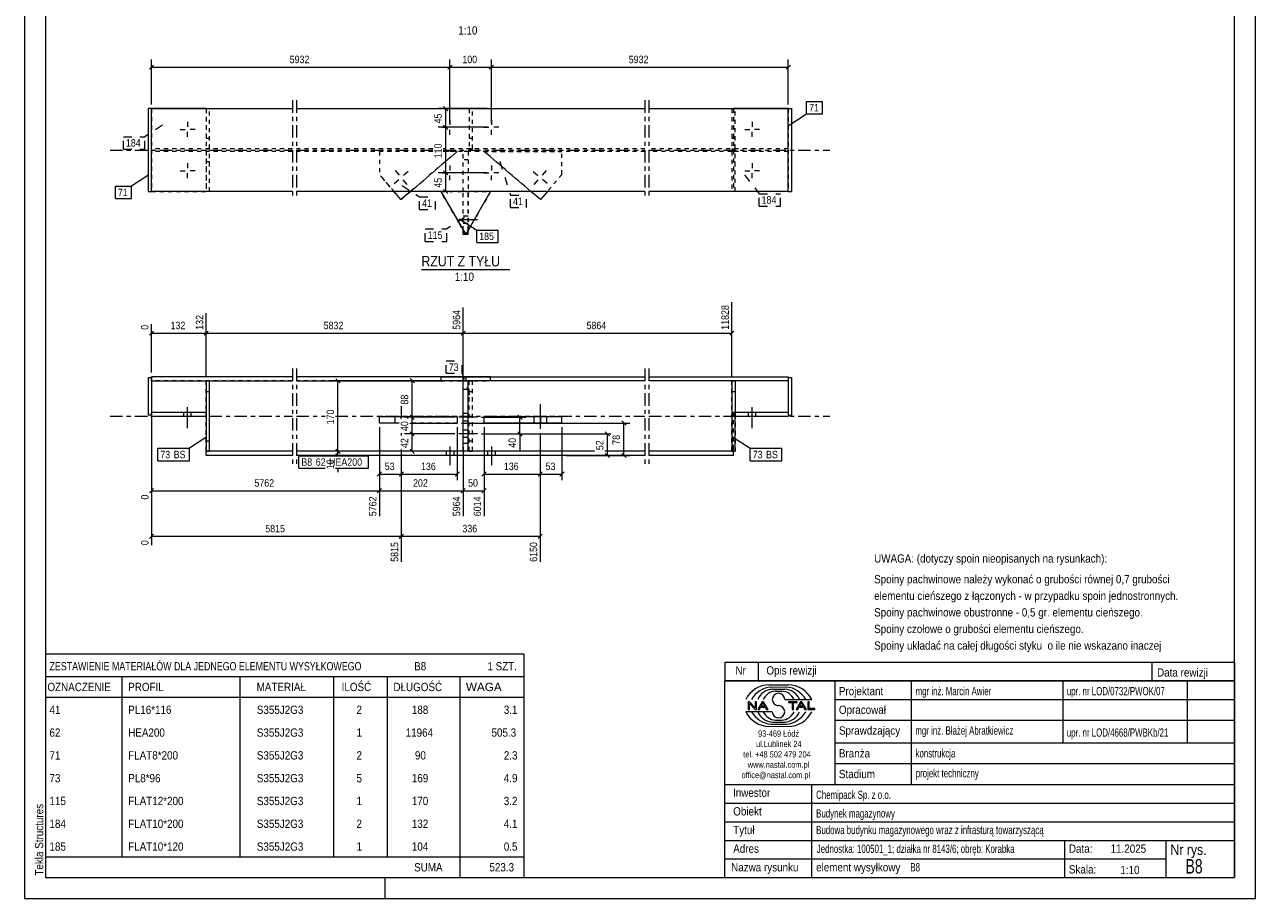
# Model space of a CAD drawing. Header units: millimetres. Extents: x 0 to 297, y 0 to 420.
# Tile 1 of 2: x 0 to 297, y 0 to 211. Entities that reach past the tile are written whole.
import ezdxf

# ---------------------------------------------------------------- set-up
doc = ezdxf.new("R2010")
doc.units = ezdxf.units.MM
for name, pattern in [('XKITLINE00', [0]), ('XKITLINE01', [4, 1, -1, 1, -1]), ('XKITLINE02', [4, 2, -2]), ('XKITLINE03', [6, 3, -1, 1, -1])]:
    doc.linetypes.add(name, pattern=pattern)
for name, color, linetype, lineweight in [('Arkusz rysunku', 3, 'Continuous', 0), ('Element', 2, 'Continuous', 0), ('Inny typ obiektu', 7, 'Continuous', 0), ('Wymiar', 4, 'Continuous', 0), ('Znak elementu', 2, 'Continuous', 0), ('Śruba', 3, 'Continuous', 0)]:
    doc.layers.add(name, color=color, linetype=linetype, lineweight=lineweight)
doc.styles.add('ARIAL', font='ARIAL.TTF')

msp = doc.modelspace()

# ---------------------------------------------------------------- linework, layer by layer
at = {"layer": 'Arkusz rysunku', "linetype": 'XKITLINE00', "lineweight": 0}
for p, q in [((0, 420), (0, 0)), ((297, 0), (297, 420)), ((5, 415), (5, 5)), ((292, 5), (292, 415)), ((5, 5), (292, 5)), ((87, 0), (87, 5)), ((0, 0), (297, 0))]:
    msp.add_line(p, q, dxfattribs=at)
at = {"layer": 'Element', "linetype": 'XKITLINE00', "lineweight": 0}
for p, q in [((30.62, 190.52), (29.82, 190.52)), ((29.82, 190.52), (29.82, 170.52)), ((30.62, 170.52), (30.62, 190.52)), ((30.62, 190.52), (64.62, 190.52)), ((43.82, 190.52), (30.62, 190.52)), ((65.62, 190.52), (149.67, 190.52)), ((150.67, 190.52), (184.27, 190.52)), ((184.27, 190.52), (171.07, 190.52)), ((184.27, 170.52), (184.27, 190.52)), ((184.27, 190.52), (185.07, 190.52)), ((185.07, 190.52), (185.07, 170.52)), ((29.82, 170.52), (30.62, 170.52)), ((64.62, 170.52), (30.62, 170.52)), ((149.67, 170.52), (65.62, 170.52)), ((90.82, 168.56), (89.15, 170.52)), ((93.1, 170.52), (90.82, 168.56)), ((100.44, 170.51), (100.44, 170.52)), ((100.45, 170.51), (100.44, 170.52)), ((100.44, 170.51), (106.44, 160.14)), ((112.44, 170.51), (100.44, 170.51)), ((105.84, 170.51), (105.84, 170.52)), ((106.44, 160.14), (112.44, 170.51)), ((107.04, 170.51), (107.04, 170.52)), ((112.44, 170.51), (112.44, 170.52)), ((112.44, 170.52), (112.44, 170.51)), ((124.47, 168.56), (122.19, 170.52)), ((126.14, 170.52), (124.47, 168.56)), ((184.27, 170.52), (150.67, 170.52)), ((184.27, 170.52), (185.07, 170.52)), ((90.82, 168.56), (90.82, 168.56)), ((124.47, 168.56), (124.47, 168.56)), ((105.84, 160.19), (105.84, 161.18)), ((107.04, 160.19), (107.04, 161.18)), ((106.41, 160.19), (105.84, 160.19)), ((107.04, 160.19), (106.47, 160.19)), ((30.62, 125.55), (29.82, 125.55)), ((29.82, 125.55), (29.82, 116.55)), ((30.62, 124.85), (30.62, 125.85)), ((64.62, 125.85), (30.62, 125.85)), ((30.62, 125.55), (30.62, 116.55)), ((30.62, 124.85), (64.62, 124.85)), ((44.62, 124.8), (43.82, 124.8)), ((43.82, 124.8), (43.82, 117.26)), ((44.62, 107.9), (44.62, 124.8)), ((100.44, 125.85), (65.62, 125.85)), ((65.62, 124.85), (100.44, 124.85)), ((112.44, 125.85), (100.44, 125.85)), ((100.44, 125.85), (106.44, 125.82)), ((112.44, 125.85), (100.44, 125.85)), ((100.44, 125.85), (100.44, 124.85)), ((105.84, 124.83), (100.44, 124.85)), ((105.84, 107.85), (105.84, 124.85)), ((105.84, 124.85), (106.42, 124.85)), ((106.44, 124.82), (106.42, 124.82)), ((106.44, 125.82), (112.44, 125.85)), ((106.44, 125.82), (106.44, 124.82)), ((106.44, 124.82), (106.47, 124.82)), ((106.47, 124.85), (107.04, 124.85)), ((112.44, 124.85), (107.04, 124.83)), ((107.04, 107.85), (107.04, 124.85)), ((112.44, 124.85), (112.44, 125.85)), ((112.45, 125.85), (149.67, 125.85)), ((149.67, 124.85), (112.45, 124.85)), ((150.67, 125.85), (184.27, 125.85)), ((184.27, 124.85), (150.67, 124.85)), ((170.67, 124.8), (170.67, 107.9)), ((171.47, 124.8), (170.67, 124.8)), ((171.47, 124.8), (171.47, 117.26)), ((184.27, 125.85), (184.27, 124.85)), ((185.07, 125.55), (184.27, 125.55)), ((184.27, 125.55), (184.27, 116.55)), ((185.07, 125.55), (185.07, 116.55)), ((30.62, 116.55), (29.82, 116.55)), ((30.62, 116.26), (30.62, 117.26)), ((30.62, 117.26), (43.82, 117.26)), ((43.82, 116.26), (30.62, 116.26)), ((43.82, 117.26), (43.82, 116.26)), ((43.82, 116.26), (43.82, 107.9)), ((85.62, 116.26), (85.62, 116.26)), ((85.62, 116.26), (90.82, 116.26)), ((85.62, 114.66), (85.62, 116.26)), ((90.82, 116.26), (104.42, 116.26)), ((90.82, 116.26), (90.82, 115.77)), ((104.42, 116.26), (104.42, 114.66)), ((110.87, 116.26), (124.47, 116.26)), ((110.87, 114.66), (110.87, 116.26)), ((124.47, 116.26), (129.67, 116.26)), ((124.47, 116.26), (124.47, 114.66)), ((129.67, 116.26), (129.67, 116.26)), ((129.67, 114.66), (129.67, 116.26)), ((171.07, 117.26), (171.07, 116.26)), ((171.07, 117.26), (184.27, 117.26)), ((184.27, 116.26), (171.07, 116.26)), ((171.47, 107.9), (171.47, 116.26)), ((184.27, 117.26), (184.27, 116.26)), ((184.27, 116.55), (185.07, 116.55)), ((90.41, 114.66), (85.62, 114.66)), ((90.41, 114.66), (85.62, 114.66)), ((92.93, 114.66), (104.42, 114.66)), ((124.47, 114.66), (110.87, 114.66)), ((129.67, 114.66), (124.47, 114.66)), ((129.67, 114.66), (124.47, 114.66)), ((43.82, 106.85), (43.82, 107.9)), ((43.82, 107.9), (44.62, 107.9)), ((64.62, 107.85), (43.82, 107.85)), ((105.84, 107.85), (65.62, 107.85)), ((107.04, 107.85), (105.84, 107.85)), ((137.5, 107.85), (107.04, 107.85)), ((149.67, 107.85), (140.02, 107.85)), ((171.07, 107.85), (150.67, 107.85)), ((170.67, 107.9), (171.47, 107.9)), ((171.07, 106.85), (171.07, 107.9)), ((64.62, 106.85), (43.82, 106.85)), ((149.67, 106.85), (65.62, 106.85)), ((171.07, 106.85), (150.67, 106.85))]:
    msp.add_line(p, q, dxfattribs=at)
at = {"layer": 'Element', "linetype": 'XKITLINE01', "lineweight": 0}
for p, q in [((30.62, 190.52), (30.62, 170.52)), ((30.62, 170.52), (30.62, 190.52)), ((43.82, 190.52), (43.82, 170.52)), ((43.82, 190.52), (43.82, 170.52)), ((44.62, 190.44), (43.82, 190.44)), ((43.82, 190.44), (43.82, 180.84)), ((44.62, 180.84), (44.62, 190.44)), ((108.05, 190.44), (107.25, 190.44)), ((107.25, 190.44), (107.25, 180.84)), ((108.05, 180.84), (108.05, 190.44)), ((171.47, 190.44), (170.67, 190.44)), ((170.67, 190.44), (170.67, 180.84)), ((171.07, 190.52), (171.07, 170.52)), ((171.07, 190.52), (171.07, 170.52)), ((171.47, 180.84), (171.47, 190.44)), ((184.27, 190.52), (184.27, 170.52)), ((184.27, 190.52), (184.27, 170.52)), ((44.62, 183.34), (43.82, 183.34)), ((108.05, 183.34), (107.25, 183.34)), ((171.47, 183.34), (170.67, 183.34)), ((64.62, 180.84), (30.62, 180.84)), ((64.62, 180.19), (30.62, 180.19)), ((43.82, 180.84), (44.62, 180.84)), ((44.62, 180.19), (43.82, 180.19)), ((43.82, 180.19), (43.82, 170.59)), ((44.62, 170.59), (44.62, 180.19)), ((98.5, 180.84), (65.62, 180.84)), ((98.5, 180.19), (65.62, 180.19)), ((98.5, 180.19), (85.62, 180.19)), ((85.62, 180.19), (85.62, 174.64)), ((98.5, 180.19), (85.62, 180.19)), ((90.82, 168.56), (104.42, 180.19)), ((104.42, 180.19), (93.1, 170.52)), ((149.67, 180.84), (101.02, 180.84)), ((149.67, 180.19), (101.02, 180.19)), ((104.42, 180.19), (101.02, 180.19)), ((104.42, 180.19), (101.02, 180.19)), ((104.42, 180.19), (104.42, 180.19)), ((107.04, 180.19), (105.84, 180.19)), ((105.84, 170.52), (105.84, 180.19)), ((107.04, 180.19), (107.04, 160.19)), ((107.25, 180.84), (108.05, 180.84)), ((110.87, 180.19), (129.67, 180.19)), ((122.19, 170.52), (110.87, 180.19)), ((110.87, 180.19), (110.87, 180.19)), ((110.87, 180.19), (129.67, 180.19)), ((124.47, 168.56), (110.87, 180.19)), ((129.67, 174.64), (129.67, 180.19)), ((184.27, 180.84), (150.67, 180.84)), ((170.67, 180.19), (150.67, 180.19)), ((170.67, 180.84), (171.47, 180.84)), ((184.27, 180.19), (170.67, 180.19)), ((171.47, 180.19), (170.67, 180.19)), ((170.67, 180.19), (170.67, 170.59)), ((171.47, 170.59), (171.47, 180.19)), ((44.62, 177.69), (43.82, 177.69)), ((107.04, 178.19), (105.84, 178.19)), ((171.47, 177.69), (170.67, 177.69)), ((89.15, 170.52), (85.62, 174.64)), ((90.82, 168.56), (85.62, 174.64)), ((129.67, 174.64), (124.47, 168.56)), ((129.67, 174.64), (126.14, 170.52)), ((30.62, 170.52), (43.82, 170.52)), ((43.82, 170.59), (44.62, 170.59)), ((100.44, 170.52), (112.44, 170.52)), ((106.44, 160.14), (100.45, 170.51)), ((105.84, 161.18), (105.84, 170.51)), ((112.44, 170.51), (106.44, 160.14)), ((107.04, 161.18), (107.04, 170.51)), ((170.67, 170.59), (171.47, 170.59)), ((184.27, 170.52), (171.07, 170.52)), ((106.41, 160.19), (106.47, 160.19)), ((106.47, 160.19), (106.41, 160.19)), ((106.44, 160.14), (106.44, 160.14)), ((30.62, 125.85), (30.62, 117.26)), ((64.62, 124.85), (30.62, 124.85)), ((44.62, 124.8), (43.82, 124.8)), ((43.82, 107.9), (43.82, 124.8)), ((44.62, 107.9), (44.62, 124.8)), ((112.45, 124.85), (65.62, 124.85)), ((100.44, 125.85), (100.44, 125.85)), ((100.44, 125.85), (149.67, 125.85)), ((100.44, 124.85), (112.44, 124.85)), ((106.42, 124.82), (105.84, 124.83)), ((106.44, 124.85), (106.42, 124.85)), ((106.42, 124.85), (107.04, 124.85)), ((106.44, 124.85), (106.47, 124.85)), ((107.04, 124.83), (106.47, 124.82)), ((108.05, 124.8), (107.25, 124.8)), ((107.25, 107.9), (107.25, 124.8)), ((108.05, 107.9), (108.05, 124.8)), ((112.45, 125.85), (112.44, 125.85)), ((150.67, 125.85), (184.27, 125.85)), ((171.47, 124.8), (170.67, 124.8)), ((170.67, 107.9), (170.67, 124.8)), ((171.47, 124.8), (171.47, 107.9)), ((184.27, 124.85), (184.27, 117.26)), ((43.82, 122.3), (44.62, 122.3)), ((43.82, 122.3), (44.62, 122.3)), ((105.84, 122.85), (107.04, 122.85)), ((107.25, 122.3), (108.05, 122.3)), ((170.67, 122.3), (171.47, 122.3)), ((170.67, 122.3), (171.47, 122.3)), ((30.62, 117.26), (43.82, 117.26)), ((30.62, 117.26), (43.82, 117.26)), ((43.82, 107.85), (43.82, 117.26)), ((43.82, 116.26), (43.82, 117.26)), ((104.42, 116.26), (85.62, 116.26)), ((129.67, 116.26), (110.87, 116.26)), ((171.07, 117.26), (184.27, 117.26)), ((171.07, 108.38), (171.07, 117.26)), ((171.07, 117.26), (184.27, 117.26)), ((171.47, 117.26), (171.47, 116.26)), ((171.47, 107.9), (171.47, 117.26)), ((85.62, 114.66), (85.62, 114.66)), ((104.42, 114.66), (92.93, 114.66)), ((124.47, 114.66), (110.87, 114.66)), ((129.67, 114.66), (129.67, 114.66)), ((43.82, 110.4), (44.62, 110.4)), ((43.82, 110.4), (44.62, 110.4)), ((107.25, 110.4), (108.05, 110.4)), ((170.67, 110.4), (171.47, 110.4)), ((170.67, 110.4), (171.47, 110.4)), ((43.82, 107.9), (44.62, 107.9)), ((105.84, 109.85), (107.04, 109.85)), ((107.04, 107.85), (105.84, 107.85)), ((107.25, 107.9), (108.05, 107.9)), ((170.67, 107.9), (171.47, 107.9)), ((171.07, 107.85), (171.07, 108.38))]:
    msp.add_line(p, q, dxfattribs=at)
at = {"layer": 'Element', "linetype": 'XKITLINE03', "lineweight": 0}
for p, q in [((64.62, 192.52), (64.62, 168.52)), ((65.62, 192.52), (65.62, 168.52)), ((149.67, 192.52), (149.67, 168.52)), ((150.67, 192.52), (150.67, 168.52)), ((20.62, 180.52), (64.62, 180.52)), ((65.62, 180.52), (98.5, 180.52)), ((101.02, 180.52), (149.67, 180.52)), ((150.67, 180.52), (194.27, 180.52)), ((64.62, 127.85), (64.62, 104.85)), ((65.62, 127.85), (65.62, 104.85)), ((149.67, 127.85), (149.67, 104.85)), ((150.67, 127.85), (150.67, 104.85)), ((20.62, 116.35), (64.62, 116.35)), ((65.62, 116.35), (72.5, 116.35)), ((75.02, 116.35), (149.67, 116.35)), ((150.67, 116.35), (194.27, 116.35))]:
    msp.add_line(p, q, dxfattribs=at)
at = {"layer": 'Inny typ obiektu', "linetype": 'XKITLINE00', "lineweight": 0}
for p, q in [((95.76, 151.71), (117.05, 151.71)), ((5, 59), (5, 53.5)), ((5, 59), (120.5, 59)), ((120.5, 59), (120.5, 53.5)), ((169, 57), (169, 52.5)), ((169, 57), (292, 57)), ((177, 57), (177, 52.5)), ((272, 57), (272, 52.5)), ((292, 57), (292, 52.5)), ((5, 53.5), (5, 48.5)), ((5, 53.5), (120.5, 53.5)), ((23.5, 53.5), (23.5, 48.5)), ((52, 48.5), (52, 53.5)), ((74.5, 53.5), (74.5, 48.5)), ((87.5, 53.5), (87.5, 48.5)), ((105, 53.5), (105, 48.5)), ((120.5, 53.5), (120.5, 48.5)), ((292, 52.5), (169, 52.5)), ((169, 5), (169, 52.5)), ((169, 52.5), (292, 52.5)), ((179.62, 51.49), (184.23, 51.5)), ((180.07, 50.99), (183.86, 51)), ((180.46, 50.49), (183.45, 50.49)), ((195.5, 52.5), (195.5, 27.5)), ((214, 27.5), (214, 52.5)), ((250.5, 52.5), (250.5, 37.5)), ((280.5, 52.5), (280.5, 37.5)), ((292, 52.5), (292, 5)), ((5, 48.5), (120.5, 48.5)), ((5, 48.5), (5, 43)), ((23.5, 48.5), (23.5, 43)), ((52, 43), (52, 48.5)), ((74.5, 48.5), (74.5, 43)), ((87.5, 48.5), (87.5, 43)), ((105, 48.5), (105, 43)), ((120.5, 48.5), (120.5, 43)), ((181.2, 49.98), (182.73, 49.99)), ((183.42, 47.99), (189.98, 47.99)), ((195.5, 48), (292, 48)), ((180.43, 45.01), (174, 45.01)), ((174.93, 47.44), (174.57, 47.44)), ((174.57, 47.44), (174.57, 45.56)), ((174.57, 45.56), (174.9, 45.56)), ((174.9, 47.04), (176.29, 45.56)), ((174.9, 45.56), (174.9, 47.04)), ((176.31, 45.96), (174.93, 47.44)), ((176.29, 45.56), (176.65, 45.56)), ((176.65, 47.44), (176.31, 47.44)), ((176.31, 47.44), (176.31, 45.96)), ((176.65, 45.56), (176.65, 47.44)), ((177.96, 47.44), (176.94, 45.56)), ((176.94, 45.56), (177.31, 45.56)), ((177.31, 45.56), (177.61, 46.13)), ((177.61, 46.13), (178.71, 46.13)), ((177.71, 46.33), (178.14, 47.24)), ((178.6, 46.33), (177.71, 46.33)), ((178.33, 47.44), (177.96, 47.44)), ((178.14, 47.24), (178.6, 46.33)), ((179.41, 45.56), (178.33, 47.44)), ((178.71, 46.13), (179.02, 45.56)), ((179.02, 45.56), (179.41, 45.56)), ((186.43, 47.44), (184.34, 47.44)), ((184.34, 47.44), (184.34, 47.22)), ((184.34, 47.22), (185.21, 47.22)), ((185.21, 47.22), (185.21, 45.56)), ((185.21, 45.56), (185.56, 45.56)), ((185.56, 45.56), (185.56, 47.22)), ((185.56, 47.22), (186.43, 47.22)), ((187.21, 47.44), (186.2, 45.56)), ((186.2, 45.56), (186.57, 45.56)), ((186.43, 47.22), (186.43, 47.44)), ((186.57, 45.56), (186.86, 46.13)), ((186.86, 46.13), (187.96, 46.13)), ((186.96, 46.33), (187.39, 47.24)), ((187.86, 46.33), (186.96, 46.33)), ((187.59, 47.44), (187.21, 47.44)), ((187.4, 47.24), (187.39, 47.24)), ((187.4, 47.24), (187.86, 46.33)), ((188.67, 45.56), (187.59, 47.44)), ((187.96, 46.13), (188.27, 45.56)), ((188.27, 45.56), (188.67, 45.56)), ((189.36, 47.44), (189.01, 47.44)), ((189.01, 47.44), (189.01, 45.56)), ((189.01, 45.56), (190.66, 45.56)), ((189.36, 45.78), (189.36, 47.44)), ((190.66, 45.78), (189.36, 45.78)), ((190.66, 45.56), (190.66, 45.78)), ((5, 43), (5, 37.5)), ((23.5, 43), (23.5, 37.5)), ((52, 37.5), (52, 43)), ((74.5, 43), (74.5, 37.5)), ((87.5, 43), (87.5, 37.5)), ((105, 43), (105, 37.5)), ((120.5, 43), (120.5, 37.5)), ((180.07, 42.01), (183.86, 42)), ((180.46, 42.51), (183.45, 42.51)), ((181.2, 43.02), (182.73, 43.01)), ((195.5, 43), (292, 43)), ((179.62, 41.51), (184.23, 41.5)), ((5, 37.5), (5, 32)), ((23.5, 37.5), (23.5, 32)), ((52, 32), (52, 37.5)), ((74.5, 37.5), (74.5, 32)), ((87.5, 37.5), (87.5, 32)), ((105, 37.5), (105, 32)), ((120.5, 37.5), (120.5, 32)), ((195.5, 37.5), (292, 37.5)), ((5, 32), (5, 26.5)), ((23.5, 32), (23.5, 26.5)), ((52, 26.5), (52, 32)), ((74.5, 32), (74.5, 26.5)), ((87.5, 32), (87.5, 26.5)), ((105, 32), (105, 26.5)), ((120.5, 32), (120.5, 26.5)), ((195.5, 32.5), (292, 32.5)), ((169, 27.5), (292, 27.5)), ((190, 5), (190, 27.5)), ((5, 26.5), (5, 21)), ((23.5, 26.5), (23.5, 21)), ((52, 21), (52, 26.5)), ((74.5, 26.5), (74.5, 21)), ((87.5, 26.5), (87.5, 21)), ((105, 26.5), (105, 21)), ((120.5, 26.5), (120.5, 21)), ((5, 21), (5, 15.5)), ((23.5, 21), (23.5, 15.5)), ((52, 15.5), (52, 21)), ((74.5, 21), (74.5, 15.5)), ((87.5, 21), (87.5, 15.5)), ((105, 21), (105, 15.5)), ((120.5, 21), (120.5, 15.5)), ((169, 23), (292, 23)), ((169, 18.5), (292, 18.5)), ((5, 15.5), (5, 10)), ((23.5, 15.5), (23.5, 10)), ((52, 10), (52, 15.5)), ((74.5, 15.5), (74.5, 10)), ((87.5, 15.5), (87.5, 10)), ((105, 15.5), (105, 10)), ((120.5, 15.5), (120.5, 10)), ((169, 14), (292, 14)), ((251, 5), (251, 14)), ((275.5, 5), (275.5, 14)), ((5, 10), (5, 5)), ((5, 10), (120.5, 10)), ((105, 10), (105, 5)), ((120.5, 10), (120.5, 5)), ((169, 9.5), (275.5, 9.5)), ((5, 5), (120.5, 5)), ((169, 5), (292, 5))]:
    msp.add_line(p, q, dxfattribs=at)
for centre, radius, start, end in [((179.72, 45.08), 6.42, 90.8317, 153.0136), ((180.67, 45), 6.02, 95.7347, 150.2266), ((183.22, 46.41), 4.08, 22.7023, 86.7527), ((183.24, 44.98), 6.04, 29.8256, 84.1252), ((184.25, 45.07), 6.43, 27.0191, 90.199), ((180.7, 46.42), 4.07, 93.3428, 157.3393), ((181.33, 46.6), 3.38, 92.229, 155.8008), ((181.92, 47.99), 1.49, 0.0741, 179.9259), ((181.92, 47.99), 1.49, 179.9259, 270), ((182.59, 46.6), 3.39, 24.2351, 87.5913), ((179.72, 47.92), 6.42, 206.9864, 269.1683), ((180.67, 48), 6.02, 209.7734, 264.2653), ((180.7, 46.58), 4.07, 202.6607, 266.6572), ((181.33, 46.4), 3.38, 204.1992, 267.771), ((181.92, 45.01), 1.49, 180.0741, 359.9259), ((181.92, 45), 1.49, 0.0741, 90), ((182.59, 46.4), 3.39, 272.4087, 335.7649), ((183.22, 46.59), 4.08, 273.2473, 337.2977), ((183.24, 48.02), 6.04, 275.8748, 330.1744), ((184.25, 47.93), 6.43, 269.801, 332.9809)]:
    msp.add_arc(centre, radius, start, end, dxfattribs=at)
at = {"layer": 'Wymiar', "linetype": 'XKITLINE00', "lineweight": 0}
for p, q in [((30.62, 191.52), (30.62, 202.38)), ((102.64, 187.02), (102.64, 202.38)), ((102.64, 187.02), (102.64, 202.38)), ((112.64, 187.02), (112.64, 202.38)), ((112.64, 187.02), (112.64, 202.38)), ((184.27, 191.52), (184.27, 202.38)), ((31.13, 201.03), (30.11, 200.01)), ((30.62, 200.52), (102.64, 200.52)), ((103.15, 201.03), (102.14, 200.01)), ((103.15, 201.03), (102.14, 200.01)), ((102.64, 200.52), (112.64, 200.52)), ((113.15, 201.03), (112.14, 200.01)), ((113.15, 201.03), (112.14, 200.01)), ((112.64, 200.52), (184.27, 200.52)), ((184.78, 201.03), (183.76, 200.01)), ((111.64, 190.52), (99.76, 190.52)), ((101.11, 191.03), (102.13, 190.01)), ((101.62, 186.02), (101.62, 190.52)), ((111.64, 186.02), (99.76, 186.02)), ((111.64, 186.02), (99.76, 186.02)), ((101.11, 186.53), (102.13, 185.51)), ((101.11, 186.53), (102.13, 185.51)), ((101.62, 175.02), (101.62, 186.02)), ((101.11, 175.53), (102.13, 174.51)), ((101.11, 175.53), (102.13, 174.51)), ((111.64, 175.02), (99.76, 175.02)), ((111.64, 175.02), (99.76, 175.02)), ((101.62, 170.52), (101.62, 175.02)), ((111.64, 170.52), (99.76, 170.52)), ((101.11, 171.03), (102.13, 170.01)), ((170.67, 125.8), (170.67, 143.85)), ((43.82, 125.8), (43.82, 141.18)), ((43.82, 125.8), (43.82, 141.18)), ((105.84, 123.85), (105.84, 142.51)), ((105.84, 123.85), (105.84, 142.51)), ((31.13, 136.86), (30.11, 135.84)), ((30.62, 126.85), (30.62, 138.51)), ((44.33, 136.86), (43.31, 135.84)), ((44.33, 136.86), (43.31, 135.84)), ((106.35, 136.86), (105.34, 135.84)), ((106.35, 136.86), (105.34, 135.84)), ((171.18, 136.86), (170.16, 135.84)), ((30.62, 136.35), (43.82, 136.35)), ((43.82, 136.35), (105.84, 136.35)), ((105.84, 136.35), (170.67, 136.35)), ((99.44, 124.85), (73.76, 124.85)), ((75.11, 125.36), (76.13, 124.34)), ((75.62, 107.85), (75.62, 124.85)), ((104.84, 124.85), (91.68, 124.87)), ((93.03, 125.38), (94.05, 124.36)), ((93.53, 116.07), (93.54, 124.87)), ((30.62, 116.26), (30.62, 96.2)), ((30.62, 116.26), (30.62, 85.2)), ((103.79, 116.06), (91.67, 116.07)), ((103.79, 116.06), (91.67, 116.07)), ((93.02, 116.58), (94.04, 115.56)), ((93.02, 116.58), (94.04, 115.56)), ((93.53, 112.07), (93.53, 116.07)), ((110.29, 116.06), (120.97, 116.05)), ((119.02, 116.56), (120.04, 115.54)), ((119.53, 112.05), (119.53, 116.05)), ((85.62, 113.66), (85.62, 92.19)), ((85.62, 113.66), (85.62, 92.19)), ((85.62, 113.66), (85.62, 100.91)), ((104.42, 113.66), (104.42, 100.91)), ((105.42, 114.66), (146.06, 114.66)), ((110.87, 113.66), (110.87, 92.19)), ((110.87, 113.66), (110.87, 100.91)), ((129.67, 113.66), (129.67, 100.91)), ((144.11, 115.17), (145.13, 114.15)), ((144.62, 106.85), (144.62, 114.66)), ((90.88, 112.26), (90.88, 111.66)), ((90.88, 112.26), (90.88, 111.66)), ((90.88, 112.26), (90.88, 111.66)), ((90.88, 112.26), (90.88, 111.66)), ((103.79, 112.06), (91.67, 112.07)), ((103.79, 112.06), (91.67, 112.07)), ((93.02, 112.58), (94.04, 111.56)), ((93.02, 112.58), (94.04, 111.56)), ((93.52, 107.87), (93.53, 112.07)), ((110.29, 112.06), (120.97, 112.05)), ((110.29, 112.06), (141.5, 112.06)), ((119.02, 112.56), (120.04, 111.54)), ((119.53, 112.05), (119.52, 108.03)), ((119.53, 112.05), (119.52, 108.03)), ((124.41, 112.26), (124.41, 81.19)), ((124.41, 112.26), (124.41, 100.91)), ((124.41, 112.26), (124.41, 100.91)), ((140.11, 112.57), (141.13, 111.55)), ((140.62, 106.85), (140.62, 112.06)), ((104.84, 107.85), (73.76, 107.85)), ((104.84, 107.85), (73.76, 107.85)), ((75.11, 108.36), (76.13, 107.34)), ((75.11, 108.36), (76.13, 107.34)), ((75.11, 107.36), (75.72, 106.75)), ((75.62, 106.85), (75.62, 107.85)), ((90.88, 108.27), (90.88, 81.19)), ((90.88, 108.27), (90.88, 81.19)), ((90.88, 108.27), (90.88, 100.91)), ((90.88, 108.27), (90.88, 100.91)), ((104.84, 107.85), (91.66, 107.87)), ((93.01, 108.38), (94.03, 107.36)), ((105.84, 108.85), (105.84, 92.19)), ((105.84, 108.85), (105.84, 92.19)), ((140.11, 107.36), (141.13, 106.34)), ((144.11, 107.36), (145.13, 106.34)), ((84.62, 106.85), (73.76, 106.85)), ((75.62, 106.85), (75.62, 106.75)), ((75.62, 106.85), (75.62, 106.75)), ((130.67, 106.85), (146.06, 106.85)), ((130.67, 106.85), (142.06, 106.85)), ((75.62, 103.75), (75.62, 102.83)), ((75.62, 103.75), (75.62, 102.83)), ((86.13, 102.86), (85.11, 101.84)), ((85.62, 102.35), (90.88, 102.35)), ((91.39, 102.86), (90.37, 101.84)), ((91.39, 102.86), (90.37, 101.84)), ((90.88, 102.35), (104.42, 102.35)), ((104.93, 102.86), (103.91, 101.84)), ((111.38, 102.86), (110.36, 101.84)), ((110.87, 102.35), (124.41, 102.35)), ((124.92, 102.86), (123.9, 101.84)), ((124.92, 102.86), (123.9, 101.84)), ((124.41, 102.35), (129.67, 102.35)), ((130.18, 102.86), (129.16, 101.84)), ((31.13, 98.86), (30.11, 97.84)), ((30.62, 98.35), (85.62, 98.35)), ((86.13, 98.86), (85.11, 97.84)), ((86.13, 98.86), (85.16, 97.89)), ((85.62, 98.35), (105.84, 98.35)), ((106.35, 98.86), (105.34, 97.84)), ((106.35, 98.86), (105.38, 97.89)), ((105.84, 98.35), (110.87, 98.35)), ((111.38, 98.86), (110.36, 97.84)), ((31.13, 87.86), (30.11, 86.84)), ((30.62, 87.35), (90.88, 87.35)), ((91.39, 87.86), (90.37, 86.84)), ((91.39, 87.86), (90.42, 86.89)), ((90.88, 87.35), (124.41, 87.35)), ((124.92, 87.86), (123.9, 86.84))]:
    msp.add_line(p, q, dxfattribs=at)
at = {"layer": 'Znak elementu', "linetype": 'XKITLINE00', "lineweight": 0}
for p, q in [((188.7, 192.23), (192.57, 192.23)), ((188.7, 189.23), (188.7, 192.23)), ((192.57, 189.23), (192.57, 192.23)), ((184.46, 186.49), (188.7, 189.23)), ((188.7, 189.23), (192.57, 189.23)), ((30.01, 174.55), (25.77, 171.8)), ((21.9, 171.8), (25.77, 171.8)), ((21.9, 168.8), (21.9, 171.8)), ((25.77, 168.8), (25.77, 171.8)), ((21.9, 168.8), (25.77, 168.8)), ((104.85, 163.95), (109.09, 161.21)), ((109.09, 161.21), (114.29, 161.21)), ((109.09, 158.21), (109.09, 161.21)), ((114.29, 158.21), (114.29, 161.21)), ((109.09, 158.21), (114.29, 158.21)), ((44.01, 111.31), (39.77, 108.57)), ((170.86, 111.31), (175.1, 108.57)), ((32.15, 108.57), (39.77, 108.57)), ((32.15, 105.57), (32.15, 108.57)), ((39.77, 105.57), (39.77, 108.57)), ((175.1, 108.57), (182.71, 108.57)), ((175.1, 105.57), (175.1, 108.57)), ((182.71, 105.57), (182.71, 108.57)), ((32.15, 105.57), (39.77, 105.57)), ((66.18, 106.75), (83.01, 106.75)), ((66.18, 103.75), (66.18, 106.75)), ((83.01, 103.75), (83.01, 106.75)), ((175.1, 105.57), (182.71, 105.57)), ((66.18, 103.75), (72.5, 103.75)), ((75.02, 103.75), (83.01, 103.75))]:
    msp.add_line(p, q, dxfattribs=at)
at = {"layer": 'Znak elementu', "linetype": 'XKITLINE02', "lineweight": 0}
for p, q in [((33.29, 186.49), (29.05, 183.75)), ((23.84, 183.75), (29.05, 183.75)), ((23.84, 180.75), (23.84, 183.75)), ((29.05, 180.75), (29.05, 183.75)), ((23.84, 180.75), (29.05, 180.75)), ((114.67, 177.83), (117.26, 169.67)), ((173.74, 174.55), (177.24, 169.99)), ((91.08, 171.95), (95.32, 169.21)), ((117.26, 169.67), (121.13, 169.67)), ((117.26, 166.67), (117.26, 169.67)), ((121.13, 166.67), (121.13, 169.67)), ((177.24, 169.99), (182.44, 169.99)), ((177.24, 166.99), (177.24, 169.99)), ((182.44, 166.99), (182.44, 169.99)), ((95.32, 169.21), (99.19, 169.21)), ((95.32, 166.21), (95.32, 169.21)), ((99.19, 166.21), (99.19, 169.21)), ((117.26, 166.67), (121.13, 166.67)), ((177.24, 166.99), (182.44, 166.99)), ((95.32, 166.21), (99.19, 166.21)), ((106.11, 164.22), (101.87, 161.48)), ((96.67, 161.48), (101.87, 161.48)), ((96.67, 158.48), (96.67, 161.48)), ((101.87, 158.48), (101.87, 161.48)), ((96.67, 158.48), (101.87, 158.48)), ((101.75, 129.66), (105.62, 129.66)), ((101.75, 126.66), (101.75, 129.66)), ((105.62, 126.66), (105.62, 129.66)), ((101.75, 126.66), (105.62, 126.66)), ((107.43, 121.39), (105.62, 126.66))]:
    msp.add_line(p, q, dxfattribs=at)
at = {"layer": 'Śruba', "linetype": 'XKITLINE00', "lineweight": 0}
for p, q in [((39.32, 187.32), (39.32, 186.12)), ((102.64, 187.82), (102.64, 186.62)), ((112.64, 187.82), (112.64, 186.62)), ((175.57, 187.32), (175.57, 186.12)), ((37.52, 185.52), (38.72, 185.52)), ((39.32, 183.72), (39.32, 184.91)), ((41.12, 185.52), (39.92, 185.52)), ((100.84, 186.02), (102.04, 186.02)), ((102.64, 184.22), (102.64, 185.42)), ((104.44, 186.02), (103.25, 186.02)), ((110.84, 186.02), (112.04, 186.02)), ((112.64, 184.22), (112.64, 185.42)), ((114.44, 186.02), (113.25, 186.02)), ((173.77, 185.52), (174.97, 185.52)), ((175.57, 183.72), (175.57, 184.91)), ((177.37, 185.52), (176.17, 185.52)), ((37.52, 175.52), (38.72, 175.52)), ((39.32, 177.32), (39.32, 176.12)), ((41.12, 175.52), (39.92, 175.52)), ((89.45, 175.55), (90.4, 174.44)), ((92.55, 175.31), (91.44, 174.36)), ((102.64, 176.82), (102.64, 175.62)), ((112.64, 176.82), (112.64, 175.62)), ((122.74, 175.31), (123.85, 174.36)), ((125.84, 175.55), (124.89, 174.44)), ((173.77, 175.52), (174.97, 175.52)), ((175.57, 177.32), (175.57, 176.12)), ((177.37, 175.52), (176.17, 175.52)), ((39.32, 173.72), (39.32, 174.91)), ((89.21, 172.45), (90.32, 173.4)), ((92.31, 172.21), (91.36, 173.32)), ((100.84, 175.02), (102.04, 175.02)), ((102.64, 173.22), (102.64, 174.42)), ((104.44, 175.02), (103.25, 175.02)), ((110.84, 175.02), (112.04, 175.02)), ((112.64, 173.22), (112.64, 174.42)), ((114.44, 175.02), (113.25, 175.02)), ((122.98, 172.21), (123.93, 173.32)), ((126.08, 172.45), (124.97, 173.4)), ((175.57, 173.72), (175.57, 174.91)), ((109.29, 163.69), (104.79, 163.69)), ((109.29, 163.69), (104.79, 163.69)), ((107.04, 164.59), (105.84, 164.59)), ((107.04, 164.59), (105.84, 164.59)), ((107.04, 162.79), (105.84, 162.79)), ((107.04, 162.79), (105.84, 162.79)), ((124.41, 119.26), (124.41, 113.26)), ((38.42, 116.26), (38.42, 117.26)), ((38.42, 116.26), (38.42, 117.26)), ((39.32, 113.46), (39.32, 118.46)), ((39.32, 113.46), (39.32, 118.46)), ((40.22, 116.26), (40.22, 117.26)), ((40.22, 116.26), (40.22, 117.26)), ((89.33, 116.26), (89.33, 114.66)), ((90.88, 118.77), (90.88, 115.77)), ((92.43, 116.26), (92.43, 115.76)), ((109.29, 116.06), (104.79, 116.06)), ((107.04, 116.96), (105.84, 116.96)), ((122.86, 116.26), (122.86, 114.66)), ((125.96, 116.26), (125.96, 114.66)), ((174.67, 116.26), (174.67, 117.26)), ((174.67, 116.26), (174.67, 117.26)), ((175.57, 113.46), (175.57, 118.46)), ((175.57, 113.46), (175.57, 118.46)), ((176.47, 116.26), (176.47, 117.26)), ((176.47, 116.26), (176.47, 117.26)), ((107.04, 115.16), (105.84, 115.16)), ((107.04, 112.96), (105.84, 112.96)), ((109.29, 112.06), (104.79, 112.06)), ((107.04, 111.16), (105.84, 111.16)), ((101.74, 107.85), (101.74, 106.85)), ((101.74, 107.85), (101.74, 106.85)), ((102.64, 109), (102.64, 104.5)), ((102.64, 109), (102.64, 104.5)), ((103.54, 107.85), (103.54, 106.85)), ((103.54, 107.85), (103.54, 106.85)), ((111.74, 107.85), (111.74, 106.85)), ((111.74, 107.85), (111.74, 106.85)), ((112.64, 109), (112.64, 104.5)), ((112.64, 109), (112.64, 104.5)), ((113.54, 107.85), (113.54, 106.85)), ((113.54, 107.85), (113.54, 106.85))]:
    msp.add_line(p, q, dxfattribs=at)

# ---------------------------------------------------------------- texts
at = {"layer": 'Arkusz rysunku', "style": 'ARIAL', "width": 0.85}
msp.add_text('Tekla Structures', height=2, rotation=90, dxfattribs=at).set_placement((4.5, 5.5))
at = {"layer": 'Inny typ obiektu', "style": 'ARIAL'}
for s, height, width, p in [('1:10', 2, 0.85, (104.64, 208.39)), ('RZUT Z TYŁU', 2.5, 0.85, (95.76, 152.46)), ('1:10', 2, 0.85, (103.81, 148.96)), ('UWAGA: (dotyczy spoin nieopisanych na rysunkach):', 2, 0.85, (205, 81)), ('Spoiny pachwinowe należy wykonać o grubości równej 0,7 grubości', 2, 0.85, (205, 76)), ('elementu cieńszego z łączonych - w przypadku spoin jednostronnych.', 2, 0.85, (205, 72)), ('Spoiny pachwinowe obustronne - 0,5 gr. elementu cieńszego.', 2, 0.85, (205, 68)), ('Spoiny czołowe o grubości elementu cieńszego.', 2, 0.85, (205, 64)), ('Spoiny układać na całej długości styku  o ile nie wskazano inaczej', 2, 0.85, (205, 60)), ('ZESTAWIENIE MATERIAŁÓW DLA JEDNEGO ELEMENTU WYSYŁKOWEGO', 2, 0.765, (6, 55)), ('B8', 2, 0.85, (94, 55)), ('1', 2, 0.85, (111.69, 55)), (' SZT.', 2, 0.85, (113, 55)), ('Nr', 2, 0.85, (171.54, 54)), ('Opis rewizji', 2, 0.85, (179, 54)), ('Data rewizji', 2, 0.85, (273.28, 53.5)), ('OZNACZENIE', 2, 0.85, (5.5, 50)), ('PROFIL', 2, 0.85, (25, 50)), ('MATERIAŁ', 2, 0.85, (56, 50)), ('ILOŚĆ', 2, 0.85, (76.5, 50)), ('DŁUGOŚĆ', 2, 0.85, (89, 50)), ('WAGA', 2, 1.008832, (106.5, 50)), ('Projektant', 2, 0.85, (196.5, 49)), ('mgr inż. Marcin Awier', 2, 0.68, (215, 49)), ('upr. nr LOD/0732/PWOK/07', 2, 0.68, (251.5, 49)), ('41', 2, 0.85, (6, 44.5)), ('PL16*116', 2, 0.85, (25, 44.5)), ('S355J2G3', 2, 0.85, (56.04, 44.5)), ('2', 2, 0.85, (80.09, 44.5)), ('188', 2, 0.85, (93.44, 44.5)), ('3.1', 2, 0.85, (115.63, 44.5)), ('Opracował', 2, 0.85, (196.5, 44.5)), ('Sprawdzający', 2, 0.85, (196.5, 39.5)), ('mgr inż. Błażej Abratkiewicz', 2, 0.68, (214.94, 39.5)), ('62', 2, 0.85, (6, 39)), ('HEA200', 2, 0.85, (25, 39)), ('S355J2G3', 2, 0.85, (56.04, 39)), ('1', 2, 0.85, (80.09, 39)), ('11964', 2, 0.85, (91.96, 39)), ('505.3', 2, 0.85, (112.67, 39)), ('93-469 Łódź', 1.5, 0.85, (177, 39)), ('upr. nr LOD/4668/PWBKb/21', 2, 0.68, (251.5, 39)), ('FLAT8*200', 2, 0.85, (25, 33.5)), ('ul.Lublinek 24', 1.5, 0.85, (176.5, 36.5)), ('Branża', 2, 0.85, (196.5, 34)), ('konstrukcja', 2, 0.68, (215, 34)), ('71', 2, 0.85, (6, 33.5)), ('S355J2G3', 2, 0.85, (56.04, 33.5)), ('2', 2, 0.85, (80.09, 33.5)), ('90', 2, 0.85, (94.19, 33.5)), ('2.3', 2, 0.85, (115.63, 33.5)), ('tel. +48 502 479 204', 1.5, 0.85, (173.41, 34)), ('www.nastal.com.pl', 1.5, 0.85, (174.5, 31.5)), ('73', 2, 0.85, (6, 28)), ('PL8*96', 2, 0.85, (25, 28)), ('S355J2G3', 2, 0.85, (56.04, 28)), ('5', 2, 0.85, (80.09, 28)), ('169', 2, 0.85, (93.44, 28)), ('4.9', 2, 0.85, (115.63, 28)), ('office@nastal.com.pl', 1.5, 0.85, (173, 29)), ('Stadium', 2, 0.85, (196.5, 29)), ('projekt techniczny', 2, 0.68, (215.04, 29.19)), ('115', 2, 0.85, (6, 22.5)), ('FLAT12*200', 2, 0.85, (25, 22.5)), ('S355J2G3', 2, 0.85, (56.04, 22.5)), ('1', 2, 0.85, (80.09, 22.5)), ('170', 2, 0.85, (93.44, 22.5)), ('3.2', 2, 0.85, (115.63, 22.5)), ('Inwestor', 2, 0.85, (170.96, 24.5)), ('Chemipack Sp. z o.o.', 2, 0.68, (191, 24)), ('Obiekt', 2, 0.85, (171, 20)), ('Budynek magazynowy', 2, 0.68, (191, 19.5)), ('184', 2, 0.85, (6, 17)), ('FLAT10*200', 2, 0.85, (25, 17)), ('S355J2G3', 2, 0.85, (56.04, 17)), ('2', 2, 0.85, (80.09, 17)), ('132', 2, 0.85, (93.44, 17)), ('4.1', 2, 0.85, (115.63, 17)), ('Tytuł', 2, 0.85, (171, 15.5)), ('Budowa budynku magazynowego wraz z infrasturą towarzyszącą', 2, 0.68, (191, 15.5)), ('185', 2, 0.85, (6, 11.5)), ('FLAT10*120', 2, 0.85, (25, 11.5)), ('S355J2G3', 2, 0.85, (56.04, 11.5)), ('1', 2, 0.85, (80.09, 11.5)), ('104', 2, 0.85, (93.44, 11.5)), ('0.5', 2, 0.85, (115.63, 11.5)), ('Adres', 2, 0.85, (171, 11)), ('Jednostka: 100501_1; działka nr 8143/6; obręb: Korabka', 2, 0.68, (191.16, 10.96)), ('Data:', 2, 0.85, (252, 11)), ('11.2025', 2, 0.85, (262.06, 11)), ('Nr rys.', 2.5, 0.85, (276.5, 10.5)), ('B8', 3.5, 0.68, (280.18, 6)), ('SUMA', 2, 0.85, (94, 6.5)), ('523.3', 2, 0.85, (112.17, 6.5)), ('Nazwa rysunku', 2, 0.85, (170.5, 6.5)), ('element wysyłkowy', 2, 0.85, (191, 6.5)), ('B8', 2, 0.68, (213.75, 6.5)), ('Skala:', 2, 0.85, (252, 6)), ('1:10', 2, 0.85, (264.42, 5.85))]:
    msp.add_text(s, height=height, dxfattribs=dict(at, width=width)).set_placement(p)
at = {"layer": 'Wymiar', "style": 'ARIAL', "width": 0.85}
for s, p in [('5932', (63.96, 201.48)), ('100', (105.64, 201.48)), ('5932', (145.79, 201.48)), ('132', (35.22, 137.31)), ('5832', (72.16, 137.31)), ('5864', (135.59, 137.31)), ('53', (86.91, 103.31)), ('136', (95.65, 103.31)), ('136', (115.64, 103.31)), ('53', (125.71, 103.31)), ('5762', (55.45, 99.31)), ('202', (93.73, 99.31)), ('50', (107.02, 99.31)), ('5815', (58.08, 88.31)), ('336', (105.64, 88.31))]:
    msp.add_text(s, height=1.8, dxfattribs=at).set_placement(p)
for s, rotation, p in [('45', 90.0002, (100.66, 186.94)), ('110', 90.0002, (100.66, 178.52)), ('45', 90.0002, (100.66, 171.44)), ('11828', 90.0002, (169.95, 137.17)), ('132', 90.0002, (43.1, 137.17)), ('5964', 90.0002, (105.12, 137.17)), ('0', 90.0002, (29.9, 137.17)), ('88', 89.9429, (92.57, 119.13)), ('170', 90.0002, (74.66, 114.35)), ('40', 89.9429, (92.57, 112.73)), ('42', 89.9429, (92.56, 108.63)), ('40', 89.9429, (118.56, 108.7)), ('52', 90.0002, (139.66, 108.12)), ('78', 90.0002, (143.66, 109.42)), ('10', 90.0002, (74.66, 103.51)), ('0', 90.0002, (29.9, 96.2)), ('5762', 90.0002, (84.9, 92.19)), ('5964', 90.0002, (105.12, 92.19)), ('6014', 90.0002, (110.15, 92.19)), ('0', 90.0002, (29.9, 85.2)), ('5815', 90.0002, (90.16, 81.19)), ('6150', 90.0002, (123.69, 81.19))]:
    msp.add_text(s, height=1.8, rotation=rotation, dxfattribs=at).set_placement(p)
at = {"layer": 'Znak elementu', "style": 'ARIAL', "width": 0.85}
for s, p in [('71', (189.3, 189.83)), ('184', (24.44, 181.35)), ('71', (22.5, 169.4)), ('184', (177.84, 167.59)), ('41', (95.92, 166.81)), ('41', (117.86, 167.27)), ('115', (97.27, 159.08)), ('185', (109.69, 158.81)), ('73', (102.35, 127.26)), ('73', (32.75, 106.17)), ('BS', (35.96, 106.17)), ('73', (175.7, 106.17)), ('BS', (178.91, 106.17)), ('B8', (66.78, 104.35)), ('62', (70.26, 104.35)), ('HEA200', (73.47, 104.35))]:
    msp.add_text(s, height=1.8, dxfattribs=at).set_placement(p)

doc.saveas('drawing.dxf')
